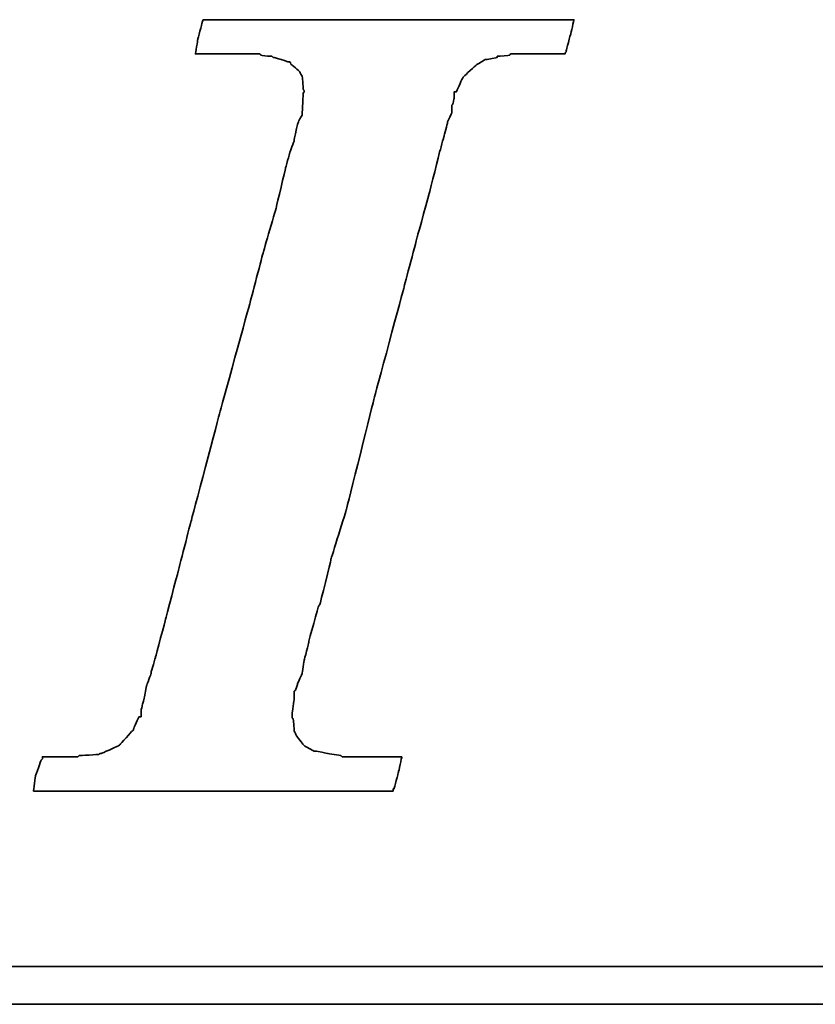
# Model space of a CAD drawing. Header units: millimetres. Extents: x 728 to 1019, y 49 to 143.
# Tile 34 of 53: x 952.38 to 954.01, y 79.26 to 81.28. Entities that reach past the tile are written whole.
import ezdxf

# ---------------------------------------------------------------- set-up
doc = ezdxf.new("R2010")
doc.units = ezdxf.units.MM
doc.header["$LTSCALE"] = 0.15
doc.layers.add('DIM', color=4, linetype='CONTINUOUS')
doc.layers.add('layer 1', color=7, linetype='CONTINUOUS')

# ---------------------------------------------------------------- blocks, each defined once
blk = doc.blocks.new('TBI MOTION logo(完整正式版)')
at = {"layer": 'layer 1', "color": 22, "lineweight": 35}
for points, knots in [([(-40.59125, -7.94375), (-40.59125, -7.94375), (-40.97375, -7.94375), (-40.97375, -7.94375), (-40.97375, -7.94375), (-40.97375, -7.94375), (-41.38125, -7.94375), (-41.38125, -7.94375), (-41.38125, -7.94375), (-41.38125, -7.94375), (-41.54875, -7.94375), (-41.54875, -7.94375), (-41.54875, -7.94375), (-41.54875, -7.94375), (-41.59875, -7.94375), (-41.59875, -7.94375), (-41.59875, -7.94375), (-41.59875, -7.94375), (-41.88375, -7.94375), (-41.88375, -7.94375), (-41.88375, -7.94375), (-41.88375, -7.94375), (-41.90875, -7.91875), (-41.90875, -7.91875), (-41.90875, -7.91875), (-41.90875, -7.91875), (-42.19875, -7.87125), (-42.19875, -7.87125), (-42.19875, -7.87125), (-42.19875, -7.87125), (-42.43875, -7.82375), (-42.43875, -7.82375), (-42.43875, -7.82375), (-42.43875, -7.82375), (-42.45875, -7.82375), (-42.45875, -7.82375), (-42.45875, -7.82375), (-42.45875, -7.82375), (-42.48625, -7.82375), (-42.48625, -7.82375), (-42.48625, -7.82375), (-42.48625, -7.82375), (-42.67625, -7.72375), (-42.67625, -7.72375), (-42.67625, -7.72375), (-42.67625, -7.72375), (-42.70125, -7.70375), (-42.70125, -7.70375), (-42.70125, -7.70375), (-42.70125, -7.70375), (-42.72375, -7.67875), (-42.72375, -7.67875), (-42.72375, -7.67875), (-42.72375, -7.67875), (-42.86875, -7.48875), (-42.86875, -7.48875), (-42.86875, -7.48875), (-42.86875, -7.48875), (-42.89375, -7.43875), (-42.89375, -7.43875), (-42.89375, -7.43875), (-42.89375, -7.43875), (-42.91875, -7.38875), (-42.91875, -7.38875), (-42.91875, -7.38875), (-42.91875, -7.38875), (-42.93875, -7.12875), (-42.93875, -7.12875), (-42.93875, -7.12875), (-42.93875, -7.12875), (-42.96375, -7.10375), (-42.96375, -7.10375), (-42.96375, -7.10375), (-42.96375, -7.10375), (-42.96375, -7.05375), (-42.96375, -7.05375), (-42.96375, -7.05375), (-42.96375, -7.05375), (-42.96375, -7.00875), (-42.96375, -7.00875), (-42.96375, -7.00875), (-42.96375, -7.00875), (-42.91875, -6.69625), (-42.91875, -6.69625), (-42.91875, -6.69625), (-42.91875, -6.69625), (-42.91875, -6.62375), (-42.91875, -6.62375), (-42.91875, -6.62375), (-42.91875, -6.62375), (-42.91875, -6.59625), (-42.91875, -6.59625), (-42.91875, -6.59625), (-42.91875, -6.59625), (-42.91875, -6.57375), (-42.91875, -6.57375), (-42.91875, -6.57375), (-42.91875, -6.57375), (-42.91875, -6.52875), (-42.91875, -6.52875), (-42.91875, -6.52875), (-42.91875, -6.52875), (-42.89375, -6.50375), (-42.89375, -6.50375), (-42.89375, -6.50375), (-42.89375, -6.50375), (-42.84375, -6.38375), (-42.84375, -6.38375), (-42.84375, -6.38375), (-42.84375, -6.38375), (-42.84375, -6.35875), (-42.84375, -6.35875), (-42.84375, -6.35875), (-42.84375, -6.35875), (-42.74625, -6.14375), (-42.74625, -6.14375), (-42.74625, -6.14375), (-42.74625, -6.14375), (-42.70125, -5.85375), (-42.70125, -5.85375), (-42.70125, -5.85375), (-42.70125, -5.85375), (-42.60375, -5.47125), (-42.60375, -5.47125), (-42.60375, -5.47125), (-42.60375, -5.47125), (-42.60375, -5.44875), (-42.60375, -5.44875), (-42.60375, -5.44875), (-42.60375, -5.44875), (-42.38875, -4.67875), (-42.38875, -4.67875), (-42.38875, -4.67875), (-42.38875, -4.67875), (-42.36375, -4.65375), (-42.36375, -4.65375), (-42.36375, -4.65375), (-42.36375, -4.65375), (-42.12375, -3.69625), (-42.12375, -3.69625), (-42.12375, -3.69625), (-42.12375, -3.69625), (-42.12375, -3.67374), (-42.12375, -3.67374), (-42.12375, -3.67374), (-42.12375, -3.67374), (-41.78875, -2.59374), (-41.78875, -2.59374), (-41.78875, -2.59374), (-41.78875, -2.59374), (-41.18875, -0.19375), (-41.18875, -0.19375), (-41.18875, -0.19375), (-41.18875, -0.19375), (-40.54375, 2.20624), (-40.54375, 2.20624), (-40.54375, 2.20624), (-40.54375, 2.20624), (-40.25375, 3.30875), (-40.25375, 3.30875), (-40.25375, 3.30875), (-40.25375, 3.30875), (-39.98875, 4.27125), (-39.98875, 4.27125), (-39.98875, 4.27125), (-39.98875, 4.27125), (-39.77375, 5.13125), (-39.77375, 5.13125), (-39.77375, 5.13125), (-39.77375, 5.13125), (-39.67875, 5.47125), (-39.67875, 5.47125), (-39.67875, 5.47125), (-39.67875, 5.47125), (-39.60375, 5.75625), (-39.60375, 5.75625), (-39.60375, 5.75625), (-39.60375, 5.75625), (-39.60375, 5.78125), (-39.60375, 5.78125), (-39.60375, 5.78125), (-39.60375, 5.78125), (-39.50875, 5.97125), (-39.50875, 5.97125), (-39.50875, 5.97125), (-39.50875, 5.97125), (-39.50875, 6.13875), (-39.50875, 6.13875), (-39.50875, 6.13875), (-39.50875, 6.13875), (-39.48625, 6.16625), (-39.48625, 6.16625), (-39.48625, 6.16625), (-39.48625, 6.16625), (-39.46125, 6.28625), (-39.46125, 6.28625), (-39.46125, 6.28625), (-39.46125, 6.28625), (-39.46125, 6.42625), (-39.46125, 6.42625), (-39.46125, 6.42625), (-39.46125, 6.42625), (-39.41375, 6.42625), (-39.41375, 6.42625), (-39.41375, 6.42625), (-39.41375, 6.42625), (-39.29375, 6.69125), (-39.29375, 6.69125), (-39.29375, 6.69125), (-39.29375, 6.69125), (-39.26875, 6.74125), (-39.26875, 6.74125), (-39.26875, 6.74125), (-39.26875, 6.74125), (-39.24375, 6.76625), (-39.24375, 6.76625), (-39.24375, 6.76625), (-39.24375, 6.76625), (-38.98375, 7.00624), (-38.98375, 7.00624), (-38.98375, 7.00624), (-38.98375, 7.00624), (-38.95625, 7.02624), (-38.95625, 7.02624), (-38.95625, 7.02624), (-38.95625, 7.02624), (-38.78875, 7.12624), (-38.78875, 7.12624), (-38.78875, 7.12624), (-38.78875, 7.12624), (-38.76375, 7.12624), (-38.76375, 7.12624), (-38.76375, 7.12624), (-38.76375, 7.12624), (-38.74375, 7.12624), (-38.74375, 7.12624), (-38.74375, 7.12624), (-38.74375, 7.12624), (-38.52875, 7.17125), (-38.52875, 7.17125), (-38.52875, 7.17125), (-38.52875, 7.17125), (-38.52875, 7.19624), (-38.52875, 7.19624), (-38.52875, 7.19624), (-38.52875, 7.19624), (-38.50375, 7.19624), (-38.50375, 7.19624), (-38.50375, 7.19624), (-38.50375, 7.19624), (-38.26125, 7.21875), (-38.26125, 7.21875), (-38.26125, 7.21875), (-38.26125, 7.21875), (-38.23875, 7.24624), (-38.23875, 7.24624), (-38.23875, 7.24624), (-38.23875, 7.24624), (-38.21625, 7.24624), (-38.21625, 7.24624), (-38.21625, 7.24624), (-38.21625, 7.24624), (-38.18875, 7.24624), (-38.18875, 7.24624), (-38.18875, 7.24624), (-38.18875, 7.24624), (-37.90375, 7.24624), (-37.90375, 7.24624), (-37.90375, 7.24624), (-37.90375, 7.24624), (-37.85375, 7.24624), (-37.85375, 7.24624), (-37.85375, 7.24624), (-37.85375, 7.24624), (-37.75875, 7.24624), (-37.75875, 7.24624), (-37.75875, 7.24624), (-37.75875, 7.24624), (-37.42375, 7.24624), (-37.42375, 7.24624), (-37.42375, 7.24624), (-37.42375, 7.24624), (-37.08875, 7.24624), (-37.08875, 7.24624), (-37.08875, 7.24624), (-37.08875, 7.24624), (-37.06375, 7.24624), (-37.06375, 7.24624), (-37.06375, 7.24624), (-37.06375, 7.24624), (-37.06375, 7.26624), (-37.06375, 7.26624), (-37.06375, 7.26624), (-37.06375, 7.26624), (-37.03875, 7.29125), (-37.03875, 7.29125), (-37.03875, 7.29125), (-37.03875, 7.29125), (-37.03875, 7.31625), (-37.03875, 7.31625), (-37.03875, 7.31625), (-37.03875, 7.31625), (-36.94125, 7.67625), (-36.94125, 7.67625), (-36.94125, 7.67625), (-36.94125, 7.67625), (-36.86875, 7.98625), (-36.86875, 7.98625), (-36.86875, 7.98625), (-36.86875, 7.98625), (-36.98875, 7.98625), (-36.98875, 7.98625), (-36.98875, 7.98625), (-36.98875, 7.98625), (-37.42375, 7.98625), (-37.42375, 7.98625), (-37.42375, 7.98625), (-37.42375, 7.98625), (-37.94875, 7.98625), (-37.94875, 7.98625), (-37.94875, 7.98625), (-37.94875, 7.98625), (-38.57375, 7.98625), (-38.57375, 7.98625), (-38.57375, 7.98625), (-38.57375, 7.98625), (-39.29375, 7.98625), (-39.29375, 7.98625), (-39.29375, 7.98625), (-39.29375, 7.98625), (-40.82875, 7.98625), (-40.82875, 7.98625), (-40.82875, 7.98625), (-40.82875, 7.98625), (-42.36375, 7.98625), (-42.36375, 7.98625), (-42.36375, 7.98625), (-42.36375, 7.98625), (-43.08375, 7.98625), (-43.08375, 7.98625), (-43.08375, 7.98625), (-43.08375, 7.98625), (-43.70875, 7.98625), (-43.70875, 7.98625), (-43.70875, 7.98625), (-43.70875, 7.98625), (-44.23375, 7.98625), (-44.23375, 7.98625), (-44.23375, 7.98625), (-44.23375, 7.98625), (-44.66875, 7.98625), (-44.66875, 7.98625), (-44.66875, 7.98625), (-44.66875, 7.98625), (-44.88375, 7.98625), (-44.88375, 7.98625), (-44.88375, 7.98625), (-44.88375, 7.98625), (-44.90875, 7.94125), (-44.90875, 7.94125), (-44.90875, 7.94125), (-44.90875, 7.94125), (-44.90875, 7.91625), (-44.90875, 7.91625), (-44.90875, 7.91625), (-44.90875, 7.91625), (-45.00375, 7.55625), (-45.00375, 7.55625), (-45.00375, 7.55625), (-45.00375, 7.55625), (-45.05375, 7.24624), (-45.05375, 7.24624), (-45.05375, 7.24624), (-45.05375, 7.24624), (-44.61875, 7.24624), (-44.61875, 7.24624), (-44.61875, 7.24624), (-44.61875, 7.24624), (-44.11375, 7.24624), (-44.11375, 7.24624), (-44.11375, 7.24624), (-44.11375, 7.24624), (-43.99375, 7.24624), (-43.99375, 7.24624), (-43.99375, 7.24624), (-43.99375, 7.24624), (-43.94625, 7.24624), (-43.94625, 7.24624), (-43.94625, 7.24624), (-43.94625, 7.24624), (-43.92374, 7.24624), (-43.92374, 7.24624), (-43.92374, 7.24624), (-43.92374, 7.24624), (-43.65875, 7.24624), (-43.65875, 7.24624), (-43.65875, 7.24624), (-43.65875, 7.24624), (-43.63875, 7.21875), (-43.63875, 7.21875), (-43.63875, 7.21875), (-43.63875, 7.21875), (-43.46875, 7.19624), (-43.46875, 7.19624), (-43.46875, 7.19624), (-43.46875, 7.19624), (-43.39875, 7.19624), (-43.39875, 7.19624), (-43.39875, 7.19624), (-43.39875, 7.19624), (-43.37125, 7.17125), (-43.37125, 7.17125), (-43.37125, 7.17125), (-43.37125, 7.17125), (-43.34875, 7.17125), (-43.34875, 7.17125), (-43.34875, 7.17125), (-43.34875, 7.17125), (-43.20375, 7.12624), (-43.20375, 7.12624), (-43.20375, 7.12624), (-43.20375, 7.12624), (-43.05875, 7.07624), (-43.05875, 7.07624), (-43.05875, 7.07624), (-43.05875, 7.07624), (-43.01375, 7.07624), (-43.01375, 7.07624), (-43.01375, 7.07624), (-43.01375, 7.07624), (-42.98875, 7.02624), (-42.98875, 7.02624), (-42.98875, 7.02624), (-42.98875, 7.02624), (-42.79875, 6.86125), (-42.79875, 6.86125), (-42.79875, 6.86125), (-42.79875, 6.86125), (-42.77375, 6.81125), (-42.77375, 6.81125), (-42.77375, 6.81125), (-42.77375, 6.81125), (-42.74625, 6.76625), (-42.74625, 6.76625), (-42.74625, 6.76625), (-42.74625, 6.76625), (-42.72375, 6.47625), (-42.72375, 6.47625), (-42.72375, 6.47625), (-42.72375, 6.47625), (-42.70125, 6.45124), (-42.70125, 6.45124), (-42.70125, 6.45124), (-42.70125, 6.45124), (-42.70125, 6.42625), (-42.70125, 6.42625), (-42.70125, 6.42625), (-42.70125, 6.42625), (-42.72375, 6.40625), (-42.72375, 6.40625), (-42.72375, 6.40625), (-42.72375, 6.40625), (-42.74625, 5.97125), (-42.74625, 5.97125), (-42.74625, 5.97125), (-42.74625, 5.97125), (-42.74625, 5.94625), (-42.74625, 5.94625), (-42.74625, 5.94625), (-42.74625, 5.94625), (-42.74625, 5.92625), (-42.74625, 5.92625), (-42.74625, 5.92625), (-42.74625, 5.92625), (-42.77375, 5.87625), (-42.77375, 5.87625), (-42.77375, 5.87625), (-42.77375, 5.87625), (-42.81875, 5.80625), (-42.81875, 5.80625), (-42.81875, 5.80625), (-42.81875, 5.80625), (-42.86875, 5.63625), (-42.86875, 5.63625), (-42.86875, 5.63625), (-42.86875, 5.63625), (-42.91875, 5.39625), (-42.91875, 5.39625), (-42.91875, 5.39625), (-42.91875, 5.39625), (-42.91875, 5.37124), (-42.91875, 5.37124), (-42.91875, 5.37124), (-42.91875, 5.37124), (-43.01375, 5.10874), (-43.01375, 5.10874), (-43.01375, 5.10874), (-43.01375, 5.10874), (-43.10875, 4.77124), (-43.10875, 4.77124), (-43.10875, 4.77124), (-43.10875, 4.77124), (-43.29875, 3.95625), (-43.29875, 3.95625), (-43.29875, 3.95625), (-43.29875, 3.95625), (-43.58875, 2.95125), (-43.58875, 2.95125), (-43.58875, 2.95125), (-43.58875, 2.95125), (-43.87375, 1.87125), (-43.87375, 1.87125), (-43.87375, 1.87125), (-43.87375, 1.87125), (-44.52625, -0.50374), (-44.52625, -0.50374), (-44.52625, -0.50374), (-44.52625, -0.50374), (-45.14875, -2.85375), (-45.14875, -2.85375), (-45.14875, -2.85375), (-45.14875, -2.85375), (-45.43375, -3.95875), (-45.43375, -3.95875), (-45.43375, -3.95875), (-45.43375, -3.95875), (-45.69875, -4.96875), (-45.69875, -4.96875), (-45.69875, -4.96875), (-45.69875, -4.96875), (-45.91375, -5.78375), (-45.91375, -5.78375), (-45.91375, -5.78375), (-45.91375, -5.78375), (-46.01375, -6.11875), (-46.01375, -6.11875), (-46.01375, -6.11875), (-46.01375, -6.11875), (-46.01375, -6.14375), (-46.01375, -6.14375), (-46.01375, -6.14375), (-46.01375, -6.14375), (-46.10875, -6.40875), (-46.10875, -6.40875), (-46.10875, -6.40875), (-46.10875, -6.40875), (-46.15375, -6.64875), (-46.15375, -6.64875), (-46.15375, -6.64875), (-46.15375, -6.64875), (-46.20375, -6.83875), (-46.20375, -6.83875), (-46.20375, -6.83875), (-46.20375, -6.83875), (-46.22875, -6.93375), (-46.22875, -6.93375), (-46.22875, -6.93375), (-46.22875, -6.93375), (-46.22875, -7.07875), (-46.22875, -7.07875), (-46.22875, -7.07875), (-46.22875, -7.07875), (-46.27375, -7.07875), (-46.27375, -7.07875), (-46.27375, -7.07875), (-46.27375, -7.07875), (-46.39375, -7.34375), (-46.39375, -7.34375), (-46.39375, -7.34375), (-46.39375, -7.34375), (-46.39375, -7.36875), (-46.39375, -7.36875), (-46.39375, -7.36875), (-46.39375, -7.36875), (-46.42125, -7.38875), (-46.42125, -7.38875), (-46.42125, -7.38875), (-46.42125, -7.38875), (-46.68375, -7.67875), (-46.68375, -7.67875), (-46.68375, -7.67875), (-46.68375, -7.67875), (-46.70875, -7.70375), (-46.70875, -7.70375), (-46.70875, -7.70375), (-46.70875, -7.70375), (-46.75375, -7.72375), (-46.75375, -7.72375), (-46.75375, -7.72375), (-46.75375, -7.72375), (-47.08875, -7.87125), (-47.08875, -7.87125), (-47.08875, -7.87125), (-47.08875, -7.87125), (-47.11625, -7.87125), (-47.11625, -7.87125), (-47.11625, -7.87125), (-47.11625, -7.87125), (-47.13875, -7.89375), (-47.13875, -7.89375), (-47.13875, -7.89375), (-47.13875, -7.89375), (-47.56875, -7.91875), (-47.56875, -7.91875), (-47.56875, -7.91875), (-47.56875, -7.91875), (-47.59625, -7.94375), (-47.59625, -7.94375), (-47.59625, -7.94375), (-47.59625, -7.94375), (-47.64375, -7.94375), (-47.64375, -7.94375), (-47.64375, -7.94375), (-47.64375, -7.94375), (-47.73625, -7.94375), (-47.73625, -7.94375), (-47.73625, -7.94375), (-47.73625, -7.94375), (-48.07375, -7.94375), (-48.07375, -7.94375), (-48.07375, -7.94375), (-48.07375, -7.94375), (-48.36125, -7.94375), (-48.36125, -7.94375), (-48.36125, -7.94375), (-48.36125, -7.94375), (-48.36125, -7.96625), (-48.36125, -7.96625), (-48.36125, -7.96625), (-48.36125, -7.96625), (-48.36125, -7.99125), (-48.36125, -7.99125), (-48.36125, -7.99125), (-48.36125, -7.99125), (-48.38875, -8.01375), (-48.38875, -8.01375), (-48.38875, -8.01375), (-48.38875, -8.01375), (-48.50875, -8.34875), (-48.50875, -8.34875), (-48.50875, -8.34875), (-48.50875, -8.34875), (-48.55375, -8.68625), (-48.55375, -8.68625), (-48.55375, -8.68625), (-48.55375, -8.68625), (-48.45875, -8.68625), (-48.45875, -8.68625), (-48.45875, -8.68625), (-48.45875, -8.68625), (-48.07375, -8.68625), (-48.07375, -8.68625), (-48.07375, -8.68625), (-48.07375, -8.68625), (-47.52375, -8.68625), (-47.52375, -8.68625), (-47.52375, -8.68625), (-47.52375, -8.68625), (-46.92375, -8.68625), (-46.92375, -8.68625), (-46.92375, -8.68625), (-46.92375, -8.68625), (-46.25375, -8.68625), (-46.25375, -8.68625), (-46.25375, -8.68625), (-46.25375, -8.68625), (-46.20375, -8.68625), (-46.20375, -8.68625), (-46.20375, -8.68625), (-46.20375, -8.68625), (-44.71375, -8.68625), (-44.71375, -8.68625), (-44.71375, -8.68625), (-44.71375, -8.68625), (-43.22875, -8.68625), (-43.22875, -8.68625), (-43.22875, -8.68625), (-43.22875, -8.68625), (-42.55875, -8.68625), (-42.55875, -8.68625), (-42.55875, -8.68625), (-42.55875, -8.68625), (-42.50875, -8.68625), (-42.50875, -8.68625), (-42.50875, -8.68625), (-42.50875, -8.68625), (-41.93375, -8.68625), (-41.93375, -8.68625), (-41.93375, -8.68625), (-41.93375, -8.68625), (-41.38125, -8.68625), (-41.38125, -8.68625), (-41.38125, -8.68625), (-41.38125, -8.68625), (-40.97375, -8.68625), (-40.97375, -8.68625), (-40.97375, -8.68625), (-40.97375, -8.68625), (-40.78125, -8.68625), (-40.78125, -8.68625), (-40.78125, -8.68625), (-40.78125, -8.68625), (-40.78125, -8.63875), (-40.78125, -8.63875), (-40.78125, -8.63875), (-40.78125, -8.63875), (-40.75875, -8.63875), (-40.75875, -8.63875), (-40.75875, -8.63875), (-40.75875, -8.63875), (-40.66375, -8.27875), (-40.66375, -8.27875), (-40.66375, -8.27875), (-40.66375, -8.27875), (-40.59125, -7.94375), (-40.59125, -7.94375)], [0, 0, 0, 0, 0.00558659, 0.00558659, 0.00558659, 0.0055866, 0.01117318, 0.01117318, 0.01117318, 0.01117319, 0.01675978, 0.01675978, 0.01675978, 0.01675979, 0.02234637, 0.02234637, 0.02234637, 0.02234638, 0.02793296, 0.02793296, 0.02793296, 0.02793297, 0.03351955, 0.03351955, 0.03351955, 0.03351956, 0.03910615, 0.03910615, 0.03910615, 0.03910616, 0.04469274, 0.04469274, 0.04469274, 0.04469275, 0.05027933, 0.05027933, 0.05027933, 0.05027934, 0.05586592, 0.05586592, 0.05586592, 0.05586593, 0.06145251, 0.06145251, 0.06145251, 0.06145252, 0.06703911, 0.06703911, 0.06703911, 0.06703912, 0.0726257, 0.0726257, 0.0726257, 0.07262571, 0.07821229, 0.07821229, 0.07821229, 0.0782123, 0.08379888, 0.08379888, 0.08379888, 0.08379889, 0.08938547, 0.08938547, 0.08938547, 0.08938548, 0.09497207, 0.09497207, 0.09497207, 0.09497208, 0.10055866, 0.10055866, 0.10055866, 0.10055867, 0.10614525, 0.10614525, 0.10614525, 0.10614526, 0.11173184, 0.11173184, 0.11173184, 0.11173185, 0.11731844, 0.11731844, 0.11731844, 0.11731845, 0.12290503, 0.12290503, 0.12290503, 0.12290504, 0.12849162, 0.12849162, 0.12849162, 0.12849163, 0.13407821, 0.13407821, 0.13407821, 0.13407822, 0.1396648, 0.1396648, 0.1396648, 0.13966481, 0.1452514, 0.1452514, 0.1452514, 0.14525141, 0.15083799, 0.15083799, 0.15083799, 0.150838, 0.15642458, 0.15642458, 0.15642458, 0.15642459, 0.16201117, 0.16201117, 0.16201117, 0.16201118, 0.16759777, 0.16759777, 0.16759777, 0.16759778, 0.17318436, 0.17318436, 0.17318436, 0.17318437, 0.17877095, 0.17877095, 0.17877095, 0.17877096, 0.18435754, 0.18435754, 0.18435754, 0.18435755, 0.18994413, 0.18994413, 0.18994413, 0.18994414, 0.19553073, 0.19553073, 0.19553073, 0.19553074, 0.20111732, 0.20111732, 0.20111732, 0.20111733, 0.20670391, 0.20670391, 0.20670391, 0.20670392, 0.2122905, 0.2122905, 0.2122905, 0.21229051, 0.21787709, 0.21787709, 0.21787709, 0.2178771, 0.22346369, 0.22346369, 0.22346369, 0.2234637, 0.22905028, 0.22905028, 0.22905028, 0.22905029, 0.23463687, 0.23463687, 0.23463687, 0.23463688, 0.24022346, 0.24022346, 0.24022346, 0.24022347, 0.24581006, 0.24581006, 0.24581006, 0.24581007, 0.25139665, 0.25139665, 0.25139665, 0.25139666, 0.25698324, 0.25698324, 0.25698324, 0.25698325, 0.26256983, 0.26256983, 0.26256983, 0.26256984, 0.26815642, 0.26815642, 0.26815642, 0.26815643, 0.27374302, 0.27374302, 0.27374302, 0.27374303, 0.27932961, 0.27932961, 0.27932961, 0.27932962, 0.2849162, 0.2849162, 0.2849162, 0.28491621, 0.29050279, 0.29050279, 0.29050279, 0.2905028, 0.29608939, 0.29608939, 0.29608939, 0.2960894, 0.30167598, 0.30167598, 0.30167598, 0.30167599, 0.30726257, 0.30726257, 0.30726257, 0.30726258, 0.31284916, 0.31284916, 0.31284916, 0.31284917, 0.31843575, 0.31843575, 0.31843575, 0.31843576, 0.32402235, 0.32402235, 0.32402235, 0.32402236, 0.32960894, 0.32960894, 0.32960894, 0.32960895, 0.33519553, 0.33519553, 0.33519553, 0.33519554, 0.34078212, 0.34078212, 0.34078212, 0.34078213, 0.34636872, 0.34636872, 0.34636872, 0.34636873, 0.35195531, 0.35195531, 0.35195531, 0.35195532, 0.3575419, 0.3575419, 0.3575419, 0.35754191, 0.36312849, 0.36312849, 0.36312849, 0.3631285, 0.36871508, 0.36871508, 0.36871508, 0.36871509, 0.37430168, 0.37430168, 0.37430168, 0.37430169, 0.37988827, 0.37988827, 0.37988827, 0.37988828, 0.38547486, 0.38547486, 0.38547486, 0.38547487, 0.39106145, 0.39106145, 0.39106145, 0.39106146, 0.39664804, 0.39664804, 0.39664804, 0.39664805, 0.40223464, 0.40223464, 0.40223464, 0.40223465, 0.40782123, 0.40782123, 0.40782123, 0.40782124, 0.41340782, 0.41340782, 0.41340782, 0.41340783, 0.41899441, 0.41899441, 0.41899441, 0.41899442, 0.42458101, 0.42458101, 0.42458101, 0.42458102, 0.4301676, 0.4301676, 0.4301676, 0.43016761, 0.43575419, 0.43575419, 0.43575419, 0.4357542, 0.44134078, 0.44134078, 0.44134078, 0.44134079, 0.44692737, 0.44692737, 0.44692737, 0.44692738, 0.45251397, 0.45251397, 0.45251397, 0.45251398, 0.45810056, 0.45810056, 0.45810056, 0.45810057, 0.46368715, 0.46368715, 0.46368715, 0.46368716, 0.46927374, 0.46927374, 0.46927374, 0.46927375, 0.47486034, 0.47486034, 0.47486034, 0.47486035, 0.48044693, 0.48044693, 0.48044693, 0.48044694, 0.48603352, 0.48603352, 0.48603352, 0.48603353, 0.49162011, 0.49162011, 0.49162011, 0.49162012, 0.4972067, 0.4972067, 0.4972067, 0.49720671, 0.5027933, 0.5027933, 0.5027933, 0.50279331, 0.50837989, 0.50837989, 0.50837989, 0.5083799, 0.51396648, 0.51396648, 0.51396648, 0.51396649, 0.51955307, 0.51955307, 0.51955307, 0.51955308, 0.52513966, 0.52513966, 0.52513966, 0.52513967, 0.53072626, 0.53072626, 0.53072626, 0.53072627, 0.53631285, 0.53631285, 0.53631285, 0.53631286, 0.54189944, 0.54189944, 0.54189944, 0.54189945, 0.54748603, 0.54748603, 0.54748603, 0.54748604, 0.55307263, 0.55307263, 0.55307263, 0.55307264, 0.55865922, 0.55865922, 0.55865922, 0.55865923, 0.56424581, 0.56424581, 0.56424581, 0.56424582, 0.5698324, 0.5698324, 0.5698324, 0.56983241, 0.57541899, 0.57541899, 0.57541899, 0.575419, 0.58100559, 0.58100559, 0.58100559, 0.5810056, 0.58659218, 0.58659218, 0.58659218, 0.58659219, 0.59217877, 0.59217877, 0.59217877, 0.59217878, 0.59776536, 0.59776536, 0.59776536, 0.59776537, 0.60335196, 0.60335196, 0.60335196, 0.60335197, 0.60893855, 0.60893855, 0.60893855, 0.60893856, 0.61452514, 0.61452514, 0.61452514, 0.61452515, 0.62011173, 0.62011173, 0.62011173, 0.62011174, 0.62569832, 0.62569832, 0.62569832, 0.62569833, 0.63128492, 0.63128492, 0.63128492, 0.63128493, 0.63687151, 0.63687151, 0.63687151, 0.63687152, 0.6424581, 0.6424581, 0.6424581, 0.64245811, 0.64804469, 0.64804469, 0.64804469, 0.6480447, 0.65363128, 0.65363128, 0.65363128, 0.65363129, 0.65921788, 0.65921788, 0.65921788, 0.65921789, 0.66480447, 0.66480447, 0.66480447, 0.66480448, 0.67039106, 0.67039106, 0.67039106, 0.67039107, 0.67597765, 0.67597765, 0.67597765, 0.67597766, 0.68156425, 0.68156425, 0.68156425, 0.68156426, 0.68715084, 0.68715084, 0.68715084, 0.68715085, 0.69273743, 0.69273743, 0.69273743, 0.69273744, 0.69832402, 0.69832402, 0.69832402, 0.69832403, 0.70391061, 0.70391061, 0.70391061, 0.70391062, 0.70949721, 0.70949721, 0.70949721, 0.70949722, 0.7150838, 0.7150838, 0.7150838, 0.71508381, 0.72067039, 0.72067039, 0.72067039, 0.7206704, 0.72625698, 0.72625698, 0.72625698, 0.72625699, 0.73184358, 0.73184358, 0.73184358, 0.73184359, 0.73743017, 0.73743017, 0.73743017, 0.73743018, 0.74301676, 0.74301676, 0.74301676, 0.74301677, 0.74860335, 0.74860335, 0.74860335, 0.74860336, 0.75418994, 0.75418994, 0.75418994, 0.75418995, 0.75977654, 0.75977654, 0.75977654, 0.75977655, 0.76536313, 0.76536313, 0.76536313, 0.76536314, 0.77094972, 0.77094972, 0.77094972, 0.77094973, 0.77653631, 0.77653631, 0.77653631, 0.77653632, 0.78212291, 0.78212291, 0.78212291, 0.78212292, 0.7877095, 0.7877095, 0.7877095, 0.78770951, 0.79329609, 0.79329609, 0.79329609, 0.7932961, 0.79888268, 0.79888268, 0.79888268, 0.79888269, 0.80446927, 0.80446927, 0.80446927, 0.80446928, 0.81005587, 0.81005587, 0.81005587, 0.81005588, 0.81564246, 0.81564246, 0.81564246, 0.81564247, 0.82122905, 0.82122905, 0.82122905, 0.82122906, 0.82681564, 0.82681564, 0.82681564, 0.82681565, 0.83240223, 0.83240223, 0.83240223, 0.83240224, 0.83798883, 0.83798883, 0.83798883, 0.83798884, 0.84357542, 0.84357542, 0.84357542, 0.84357543, 0.84916201, 0.84916201, 0.84916201, 0.84916202, 0.8547486, 0.8547486, 0.8547486, 0.85474861, 0.8603352, 0.8603352, 0.8603352, 0.86033521, 0.86592179, 0.86592179, 0.86592179, 0.8659218, 0.87150838, 0.87150838, 0.87150838, 0.87150839, 0.87709497, 0.87709497, 0.87709497, 0.87709498, 0.88268156, 0.88268156, 0.88268156, 0.88268157, 0.88826816, 0.88826816, 0.88826816, 0.88826817, 0.89385475, 0.89385475, 0.89385475, 0.89385476, 0.89944134, 0.89944134, 0.89944134, 0.89944135, 0.90502793, 0.90502793, 0.90502793, 0.90502794, 0.91061453, 0.91061453, 0.91061453, 0.91061454, 0.91620112, 0.91620112, 0.91620112, 0.91620113, 0.92178771, 0.92178771, 0.92178771, 0.92178772, 0.9273743, 0.9273743, 0.9273743, 0.92737431, 0.93296089, 0.93296089, 0.93296089, 0.9329609, 0.93854749, 0.93854749, 0.93854749, 0.9385475, 0.94413408, 0.94413408, 0.94413408, 0.94413409, 0.94972067, 0.94972067, 0.94972067, 0.94972068, 0.95530726, 0.95530726, 0.95530726, 0.95530727, 0.96089385, 0.96089385, 0.96089385, 0.96089386, 0.96648045, 0.96648045, 0.96648045, 0.96648046, 0.97206704, 0.97206704, 0.97206704, 0.97206705, 0.97765363, 0.97765363, 0.97765363, 0.97765364, 0.98324022, 0.98324022, 0.98324022, 0.98324023, 0.98882682, 0.98882682, 0.98882682, 0.98882683, 0.99441341, 0.99441341, 0.99441341, 0.99441342, 1, 1, 1, 1]), ([(75.90875, -9.47875), (75.90875, -9.47875), (75.90875, -12.28625), (75.90875, -12.28625), (75.90875, -12.28625), (75.90875, -12.28625), (75.90875, -12.47875), (75.90875, -12.47875), (75.90875, -12.47875), (75.90875, -12.47875), (75.71625, -12.47875), (75.71625, -12.47875), (75.71625, -12.47875), (75.71625, -12.47875), (-88.32875, -12.47875), (-88.32875, -12.47875), (-88.32875, -12.47875), (-88.32875, -12.47875), (-88.32875, -13.29375), (-88.32875, -13.29375), (-88.32875, -13.29375), (-88.32875, -13.29375), (82.89125, -13.29375), (82.89125, -13.29375), (82.89125, -13.29375), (82.89125, -13.29375), (75.90875, -9.47875), (75.90875, -9.47875)], [0, 0, 0, 0, 0.14285714, 0.14285714, 0.14285714, 0.14285715, 0.28571429, 0.28571429, 0.28571429, 0.2857143, 0.42857143, 0.42857143, 0.42857143, 0.42857144, 0.57142857, 0.57142857, 0.57142857, 0.57142858, 0.71428571, 0.71428571, 0.71428571, 0.71428572, 0.85714286, 0.85714286, 0.85714286, 0.85714287, 1, 1, 1, 1])]:
    blk.add_open_spline(points, degree=3, knots=knots, dxfattribs=at)

msp = doc.modelspace()

# ---------------------------------------------------------------- block references
at = {"layer": 'DIM', "color": 7, "xscale": 0.0948836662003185, "yscale": 0.0948836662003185, "zscale": 0.0948836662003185}
msp.add_blockref('TBI MOTION logo(完整正式版)', (957.0171, 80.518), dxfattribs=at)

doc.saveas('drawing.dxf')
